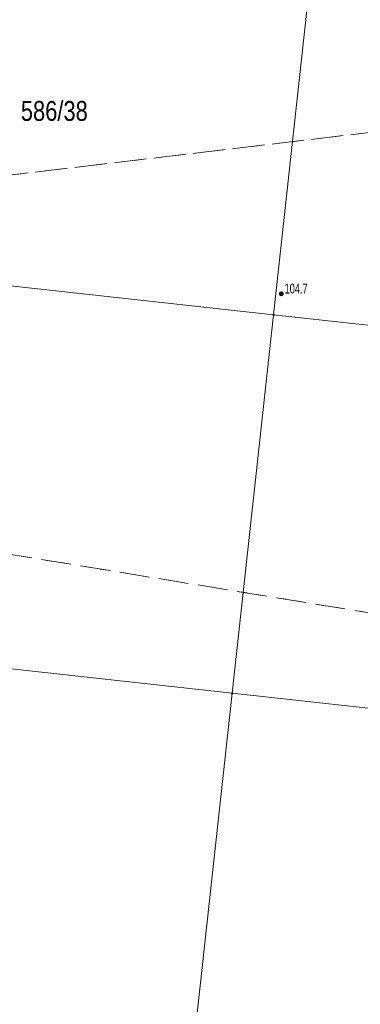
# Model space of a CAD drawing. Header units: inches. Extents: x 6497603 to 6502483, y 5925790 to 5934357.
# Tile 205 of 256: x 6501009 to 6501035, y 5926512 to 5926587. Entities that reach past the tile are written whole.
import ezdxf
from ezdxf.enums import TextEntityAlignment as Align

# ---------------------------------------------------------------- set-up
doc = ezdxf.new("R2010")
doc.units = ezdxf.units.IN
doc.header["$MEASUREMENT"] = 0
for name, pattern in [('219-1000', [0, 0]), ('egkk-1000', [3, 2.25, -0.75]), ('egug-1000', [1.5, 0.75, -0.75])]:
    doc.linetypes.add(name, pattern=pattern)
for name, color, linetype in [('203-punkt graniczny', 7, 'Continuous'), ('211-numer działki ewidencyjnej', 7, 'Continuous'), ('217-kontur klasyfikacyjny', 7, 'Continuous'), ('218-kontur użytku gruntowego', 7, 'Continuous'), ('219-działka ewidencyjna', 7, 'Continuous'), ('pikieta naturalna', 7, 'Continuous'), ('pikieta naturalna-Atr2', 7, 'Continuous')]:
    doc.layers.add(name, color=color, linetype=linetype)
doc.styles.get("Standard").update_dxf_attribs({"font": 'arial.ttf'})

# ---------------------------------------------------------------- blocks, each defined once
blk = doc.blocks.new('203')
at = {"linetype": 'Continuous', "lineweight": 0}
h = blk.add_hatch(color=0, dxfattribs=at)
edge = h.paths.add_edge_path()
edge.add_arc((0, 0), 0.09, 0, 360)
blk = doc.blocks.new('PW01')
at = {"linetype": 'Continuous', "lineweight": 13}
h = blk.add_hatch(color=0, dxfattribs=at)
edge = h.paths.add_edge_path()
edge.add_arc((0, 0), 0.18, 0, 360)

msp = doc.modelspace()

# ---------------------------------------------------------------- linework, layer by layer
at = {"layer": '217-kontur klasyfikacyjny', "color": 3, "linetype": 'egkk-1000', "lineweight": 18, "flags": 128}
for points in [[(6500989.77, 5926572.72), (6501081.2, 5926583.56)], [(6501119.71, 5926528.22), (6500985.97, 5926549.97)]]:
    msp.add_lwpolyline(points, dxfattribs=at)
at = {"layer": '218-kontur użytku gruntowego', "color": 3, "linetype": 'egug-1000', "lineweight": 18, "flags": 128}
for points in [[(6501081.2, 5926583.56), (6500989.77, 5926572.72)], [(6501119.71, 5926528.22), (6500985.97, 5926549.97)]]:
    msp.add_lwpolyline(points, dxfattribs=at)
at = {"layer": '219-działka ewidencyjna', "color": 3, "linetype": '219-1000', "lineweight": 18, "flags": 128}
for points in [[(6501028.44, 5926564.39), (6501031.57, 5926592.92)], [(6500989.1, 5926568.73), (6501028.44, 5926564.39)], [(6501025.31, 5926535.81), (6501028.44, 5926564.39)], [(6501028.44, 5926564.39), (6501063.17, 5926560.58)], [(6500984.35, 5926540.33), (6501025.31, 5926535.81)], [(6501022.18, 5926507.28), (6501025.31, 5926535.81)], [(6501025.31, 5926535.81), (6501060.05, 5926532)]]:
    msp.add_lwpolyline(points, dxfattribs=at)

# ---------------------------------------------------------------- block references
at = {"layer": '203-punkt graniczny', "color": 7, "linetype": 'Continuous', "lineweight": 18}
for p in [(6501028.44, 5926564.39), (6501025.31, 5926535.81)]:
    msp.add_blockref('203', p, dxfattribs=at)
at = {"layer": 'pikieta naturalna', "color": 7, "linetype": 'Continuous', "lineweight": 13}
msp.add_blockref('PW01', (6501029.02, 5926565.98), dxfattribs=at)

# ---------------------------------------------------------------- texts
at = {"layer": '211-numer działki ewidencyjnej', "color": 3, "linetype": 'Continuous', "lineweight": 18, "width": 0.79}
msp.add_text('586/38', height=1.5, dxfattribs=at).set_placement((6501009.33, 5926580.54), align=Align.TOP_LEFT)
at = {"layer": 'pikieta naturalna-Atr2', "color": 7, "width": 0.667}
msp.add_text('104.7', height=0.75, dxfattribs=at).set_placement((6501029.27, 5926566))

doc.saveas('drawing.dxf')
